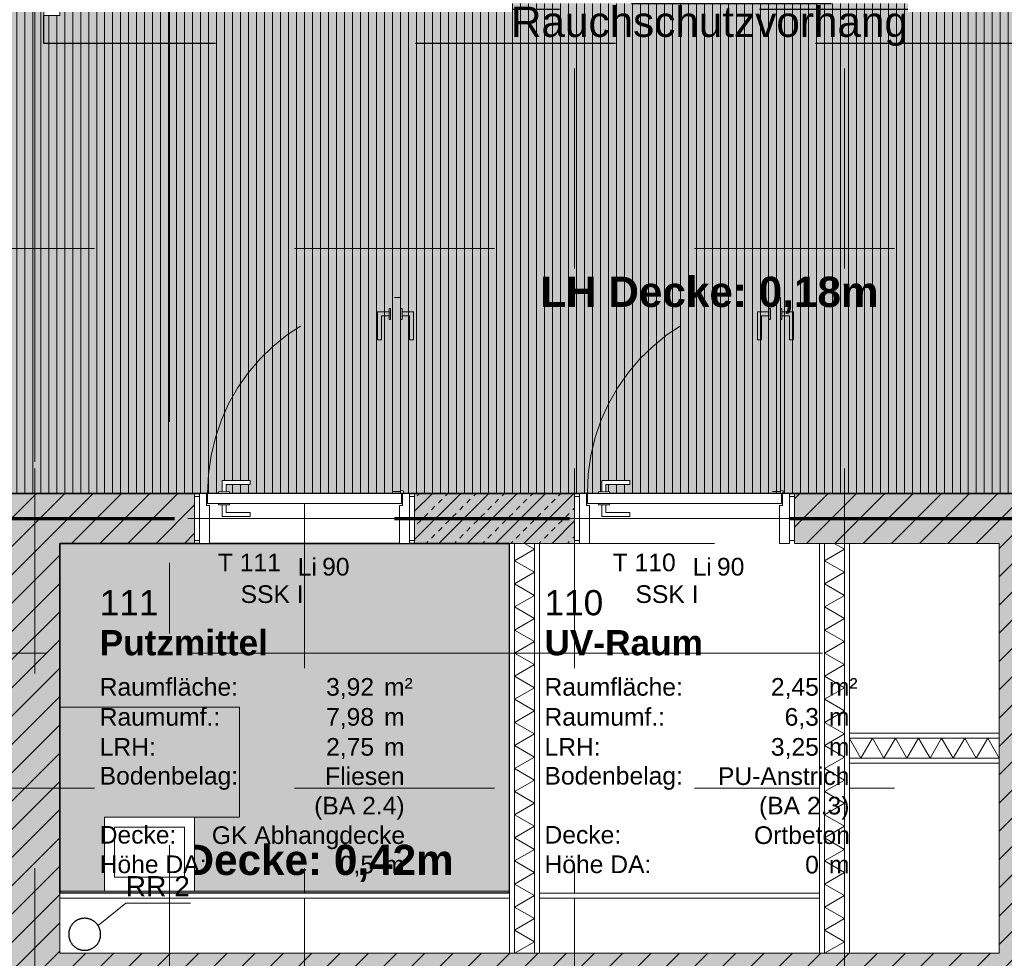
# Model space of a CAD drawing. Header units: metres. Extents: x -167 to 152, y -127 to 99.
# Tile 55 of 225: x -23.02 to -18.1, y -18.4 to -13.71. Entities that reach past the tile are written whole.
import ezdxf
from ezdxf.enums import TextEntityAlignment as Align

# ---------------------------------------------------------------- set-up
doc = ezdxf.new("R2010")
doc.units = ezdxf.units.M
for name, pattern in [('Achsen 01', [5.291531, 3.175, -1.058062, 0.352704, -0.705764]), ('gestrichelt - 01', [2, 1, -1]), ('ISO-07 Punktiert', [0.889, 0.127, -0.762]), ('Raster 01', [2, 1, -1]), ('VW-01 Strichlinie kurz', [2, 1, -1])]:
    doc.linetypes.add(name, pattern=pattern)
for name, color, linetype, lineweight, true_color in [('013_Beton und Stahlbetonarbeiten-000 Sichtbeton-341 tragende In', 5, 'Continuous', 5, 0x0000ff), ('031_Metallbauarbeiten-350 Lamellendecke DS', 7, 'Continuous', 35, 0x666666), ('039_Trockenbauarbeiten-340 Dämmung', 7, 'Continuous', 9, 0xc0c0c0), ('039_Trockenbauarbeiten-350 Deckenspiegel', 7, 'Continuous', 35, 0x008011), ('045_Sanitär Betriebseinrichtung-allg.', 9, 'Continuous', 13, 0x808080), ('045_Sanitärausstattung-allg.', 9, 'Continuous', 9, 0x808080), ('AV1-Achsen', 1, 'Achsen 01', 18, 0xff0000), ('AV1-Raster', 7, 'Raster 01', 9, 0xa6a6a6), ('AV1-Stempel-Türnummern', 7, 'Continuous', 100, 0x02abea)]:
    doc.layers.add(name, color=color, linetype=linetype, lineweight=lineweight, true_color=true_color)
for name, color, linetype, lineweight in [('013_Beton und Stahlbetonarbeiten-000 Unterzüge', 7, 'ISO-07 Punktiert', 13), ('013_Beton und Stahlbetonarbeiten-340 Innenwände', 7, 'Continuous', 18), ('024_Fliesen_Plattenarbeiten-340 Fliesen', 7, 'Continuous', 9), ('027_Tischlerarbeiten-340 Innentüren', 7, 'Continuous', 9), ('031_Metallbauarbeiten-340 Innentüren _ Elemente', 7, 'Continuous', 9), ('031_Metallbauarbeiten-380 Brandschutzvorhang', 7, 'Continuous', 9), ('039_Trockenbauarbeiten-340 Gipskarton', 7, 'Continuous', 9), ('_1.35m (3D)', 7, 'Continuous', 9), ('_GRU (2D)', 7, 'Continuous', 9), ('_OG 1 (2D)', 7, 'Continuous', 9), ('_OG 1 - DS (2D)', 7, 'Continuous', 9), ('AV1-Brandschutzkonzept-Brandschutzkonzept', 7, 'Continuous', 5), ('AV1-Schnitt Achsen', 7, 'Achsen 01', 18), ('AV1-Stempel-Raumstempel', 7, 'Continuous', 9), ('Keine', 7, 'Continuous', 9)]:
    doc.layers.add(name, color=color, linetype=linetype, lineweight=lineweight)
doc.styles.add('Arial', font='arial.ttf')
doc.styles.add('Arial (bold)', font='arialbd.ttf')
pattern_1 = [(45, (0, 0), (0.07071068, -0.07071068), [0.025, -0.025])]
pattern_2 = [(-135, (0.03106, -0.03313), (0.07071068, -0.07071068), [])]

# ---------------------------------------------------------------- blocks, each defined once
blk = doc.blocks.new('Group-2')
at = {"layer": 'AV1-Raster'}
for p, q in [((-22.95, -22.95), (-22.95, 1.35)), ((-21.6, -22.95), (-21.6, 1.35)), ((-20.25, -22.95), (-20.25, 1.35)), ((-18.9, -22.95), (-18.9, 1.35)), ((1.35, -14.85), (-40.5, -14.85)), ((1.35, -16.2), (-40.5, -16.2)), ((1.35, -17.55), (-40.5, -17.55))]:
    blk.add_line(p, q, dxfattribs=at)
blk = doc.blocks.new('1.35m (3D)')
at = {"layer": 'AV1-Raster', "color": 7}
blk.add_blockref('Group-2', (0, 0), dxfattribs=at)
blk = doc.blocks.new('OG 1 - DS (2D)')
at = {"layer": '031_Metallbauarbeiten-350 Lamellendecke DS', "linetype": 'Continuous', "lineweight": 0, "transparency": 33554508}
h = blk.add_hatch(color=254, dxfattribs=at)
h.paths.add_polyline_path([(-13.625, -7.975), (-13.625, -5.525), (-25.525, -5.525), (-25.525, -16.075), (-13.625, -16.075)])
h.paths.add_polyline_path([(-16.075, -13.625), (-23.075, -13.625), (-23.075, -7.975), (-16.075, -7.975)])
at = {"layer": '031_Metallbauarbeiten-350 Lamellendecke DS', "linetype": 'Continuous', "lineweight": 9, "transparency": 33554508}
h = blk.add_hatch(dxfattribs=at)
h.set_pattern_fill('Lamellendecke', color=252, style=0, pattern_type=2)
h.set_pattern_definition([(90, (0, 0), (0.04, 0), [])])
h.paths.add_polyline_path([(-13.625, -7.975), (-13.625, -5.525), (-25.525, -5.525), (-25.525, -16.075), (-13.625, -16.075)])
h.paths.add_polyline_path([(-16.075, -13.625), (-23.075, -13.625), (-23.075, -7.975), (-16.075, -7.975)])
at = {"layer": '039_Trockenbauarbeiten-350 Deckenspiegel', "linetype": 'Continuous', "lineweight": 0, "transparency": 33554483}
blk.add_hatch(color=106, dxfattribs=at).paths.add_polyline_path([(-22.825, -16.325), (-20.575, -16.325), (-20.575, -18.075), (-22.825, -18.075)])
at = {"layer": '031_Metallbauarbeiten-350 Lamellendecke DS', "flags": 128}
blk.add_lwpolyline([(-13.625, -7.975), (-13.625, -5.525), (-25.525, -5.525), (-25.525, -16.075), (-13.625, -16.075)], close=True, dxfattribs=at)
at = {"layer": '039_Trockenbauarbeiten-350 Deckenspiegel', "flags": 128}
blk.add_lwpolyline([(-22.825, -16.325), (-20.575, -16.325), (-20.575, -18.075), (-22.825, -18.075)], close=True, dxfattribs=at)
at = {"layer": '031_Metallbauarbeiten-350 Lamellendecke DS', "insert": (-19.575, -15.0844), "char_height": 0.151309, "attachment_point": 5, "line_spacing_factor": 0.969122, "style": 'Arial (bold)'}
blk.add_mtext('LH Decke: 0,18m', dxfattribs=at)
at = {"layer": '039_Trockenbauarbeiten-350 Deckenspiegel', "insert": (-21.7, -17.925), "char_height": 0.151309, "attachment_point": 5, "line_spacing_factor": 0.969122, "style": 'Arial (bold)'}
blk.add_mtext('LH Decke: 0,42m', dxfattribs=at)
blk = doc.blocks.new('Group-51')
at = {"color": 255}
for points in [[(-22.905, -13.625), (-22.825, -13.625), (-22.825, -13.685), (-22.905, -13.685)], [(-16.325, -13.625), (-16.245, -13.625), (-16.245, -13.685), (-16.325, -13.685)]]:
    blk.add_wipeout(points, dxfattribs=at).dxf.layer = '031_Metallbauarbeiten-380 Brandschutzvorhang'
at = {"layer": '031_Metallbauarbeiten-380 Brandschutzvorhang', "color": 1, "linetype": 'gestrichelt - 01', "lineweight": 25}
blk.add_line((-16.325, -13.655), (-22.825, -13.655), dxfattribs=at)
at = {"layer": '031_Metallbauarbeiten-380 Brandschutzvorhang', "flags": 128}
for points in [[(-22.905, -13.625), (-22.825, -13.625), (-22.825, -13.685), (-22.905, -13.685)], [(-16.325, -13.625), (-16.245, -13.625), (-16.245, -13.685), (-16.325, -13.685)]]:
    blk.add_lwpolyline(points, close=True, dxfattribs=at)
at = {"layer": '031_Metallbauarbeiten-380 Brandschutzvorhang', "color": 1, "linetype": 'gestrichelt - 01', "lineweight": 25, "flags": 128}
blk.add_lwpolyline([(-16.245, -13.625), (-16.245, -13.825), (-22.905, -13.825), (-22.905, -13.625)], close=True, dxfattribs=at)
blk = doc.blocks.new('Group-86')
at = {"layer": '045_Sanitärausstattung-allg.', "linetype": 'Raster 01', "flags": 128}
blk.add_lwpolyline([(-21.925, -17.145), (-21.925, -17.695), (-22.825, -17.695), (-22.825, -17.145)], close=True, dxfattribs=at)
at = {"color": 255, "transparency": 33554559}
blk.add_wipeout([(-22.15, -17.695), (-22.15, -18.065), (-22.6, -18.065), (-22.6, -17.695)], dxfattribs=at).dxf.layer = '045_Sanitärausstattung-allg.'
at = {"layer": '045_Sanitärausstattung-allg.', "flags": 128}
for points in [[(-22.15, -17.695), (-22.15, -18.065), (-22.6, -18.065), (-22.6, -17.695)], [(-22.2, -17.745), (-22.2, -17.995), (-22.55, -17.995), (-22.55, -17.745)]]:
    blk.add_lwpolyline(points, close=True, dxfattribs=at)
blk = doc.blocks.new('COE - Innentür 1.10 _ 0.25')
at = {"layer": '027_Tischlerarbeiten-340 Innentüren', "color": 253, "linetype": 'gestrichelt - 01', "lineweight": 9, "transparency": 33554687, "flags": 128}
for points in [[(1.0325, 1.0375), (1.0125, 1.0375), (1.0125, 1.075), (0.8925, 1.075), (0.8925, 1.095), (1.0325, 1.095)], [(0.995, 1.03), (0.995, 1.0375), (1.05, 1.0375), (1.05, 1.03)], [(0.135, 1.03), (1.105, 1.03), (1.105, 0.98), (0.135, 0.98)], [(1.0325, 0.9725), (1.0125, 0.9725), (1.0125, 0.935), (0.8925, 0.935), (0.8925, 0.915), (1.0325, 0.915)], [(0.995, 0.9725), (0.995, 0.98), (1.05, 0.98), (1.05, 0.9725)]]:
    blk.add_lwpolyline(points, close=True, dxfattribs=at)
at = {"layer": '027_Tischlerarbeiten-340 Innentüren', "color": 253, "linetype": 'gestrichelt - 01', "lineweight": 9, "transparency": 33554687}
blk.add_arc((0.1325, 1.0375), 0.9725, 269.5581, 356.6163, dxfattribs=at)
at = {"color": 255}
for points in [[(-0.11, 1.1), (0.11, 1.1), (0.11, 1.075), (-0.11, 1.075)], [(-0.11, 0.025), (0.11, 0.025), (0.11, 0), (-0.11, 0)]]:
    blk.add_wipeout(points, dxfattribs=at).dxf.layer = '027_Tischlerarbeiten-340 Innentüren'
at = {"layer": '027_Tischlerarbeiten-340 Innentüren', "flags": 128}
for points in [[(-0.11, 1.1), (0.11, 1.1), (0.11, 1.075), (-0.11, 1.075)], [(-0.11, 0.025), (0.11, 0.025), (0.11, 0), (-0.11, 0)]]:
    blk.add_lwpolyline(points, close=True, dxfattribs=at)
at = {"color": 255}
blk.add_wipeout([(0.125, 0.06), (0.065, 0.06), (0.065, 0.075), (-0.125, 0.075), (-0.125, 0.025), (0.125, 0.025)], dxfattribs=at).dxf.layer = '027_Tischlerarbeiten-340 Innentüren'
at = {"layer": '027_Tischlerarbeiten-340 Innentüren', "flags": 128}
blk.add_lwpolyline([(0.125, 0.06), (0.065, 0.06), (0.065, 0.075), (-0.125, 0.075), (-0.125, 0.025), (0.125, 0.025)], close=True, dxfattribs=at)
at = {"color": 255}
blk.add_wipeout([(0.125, 1.035), (0.125, 0.065), (0.075, 0.065), (0.075, 1.035)], dxfattribs=at).dxf.layer = '027_Tischlerarbeiten-340 Innentüren'
at = {"layer": '027_Tischlerarbeiten-340 Innentüren', "flags": 128}
blk.add_lwpolyline([(0.125, 1.035), (0.125, 0.065), (0.075, 0.065), (0.075, 1.035)], close=True, dxfattribs=at)
at = {"color": 255}
for points in [[(0.125, 1.04), (0.065, 1.04), (0.065, 1.025), (-0.125, 1.025), (-0.125, 1.075), (0.125, 1.075)], [(0.0675, 0.1375), (0.0675, 0.1575), (0.03, 0.1575), (0.03, 0.2775), (0.01, 0.2775), (0.01, 0.1375)], [(0.1325, 0.1375), (0.1325, 0.1575), (0.17, 0.1575), (0.17, 0.2775), (0.19, 0.2775), (0.19, 0.1375)]]:
    blk.add_wipeout(points, dxfattribs=at).dxf.layer = '027_Tischlerarbeiten-340 Innentüren'
at = {"layer": '027_Tischlerarbeiten-340 Innentüren', "flags": 128}
for points in [[(0.125, 1.04), (0.065, 1.04), (0.065, 1.025), (-0.125, 1.025), (-0.125, 1.075), (0.125, 1.075)], [(0.0675, 0.1375), (0.0675, 0.1575), (0.03, 0.1575), (0.03, 0.2775), (0.01, 0.2775), (0.01, 0.1375)], [(0.1325, 0.1375), (0.1325, 0.1575), (0.17, 0.1575), (0.17, 0.2775), (0.19, 0.2775), (0.19, 0.1375)]]:
    blk.add_lwpolyline(points, close=True, dxfattribs=at)
at = {"color": 255}
for points in [[(0.14, 1.0375), (0.1378, 1.0322), (0.1325, 1.03), (0.1272, 1.0322), (0.125, 1.0375), (0.1272, 1.0428), (0.1325, 1.045), (0.1378, 1.0428)], [(0.0675, 0.175), (0.075, 0.175), (0.075, 0.12), (0.0675, 0.12)], [(0.125, 0.175), (0.1325, 0.175), (0.1325, 0.12), (0.125, 0.12)]]:
    blk.add_wipeout(points, dxfattribs=at).dxf.layer = '027_Tischlerarbeiten-340 Innentüren'
at = {"layer": '027_Tischlerarbeiten-340 Innentüren', "flags": 128}
for points in [[(0.0675, 0.175), (0.075, 0.175), (0.075, 0.12), (0.0675, 0.12)], [(0.125, 0.175), (0.1325, 0.175), (0.1325, 0.12), (0.125, 0.12)]]:
    blk.add_lwpolyline(points, close=True, dxfattribs=at)
at = {"layer": '027_Tischlerarbeiten-340 Innentüren'}
blk.add_circle((0.1325, 1.0375), 0.0075, dxfattribs=at)
blk = doc.blocks.new('Group-253')
at = {"color": 255, "linetype": 'Continuous', "lineweight": 5}
blk.add_wipeout([(-18.375, 18.9), (-16.325, 18.9), (-16.325, 19), (-18.375, 19)], dxfattribs=at).dxf.layer = '039_Trockenbauarbeiten-340 Dämmung'
blk = doc.blocks.new('Group-254')
at = {"layer": '039_Trockenbauarbeiten-340 Dämmung', "transparency": 33554687, "flags": 128}
blk.add_lwpolyline([(-18.375, 19), (-18.3173, 18.9), (-18.2595, 19), (-18.2018, 18.9), (-18.1441, 19), (-18.0863, 18.9), (-18.0286, 19), (-17.9709, 18.9), (-17.9131, 19), (-17.8554, 18.9), (-17.7976, 19), (-17.7399, 18.9), (-17.6822, 19), (-17.6244, 18.9), (-17.5667, 19), (-17.509, 18.9), (-17.4512, 19), (-17.3935, 18.9), (-17.3358, 19), (-17.278, 18.9), (-17.2203, 19), (-17.1626, 18.9), (-17.1048, 19), (-17.0471, 18.9), (-16.9894, 19), (-16.9316, 18.9), (-16.8739, 19), (-16.8162, 18.9), (-16.7584, 19), (-16.7007, 18.9), (-16.6429, 19), (-16.5852, 18.9), (-16.5275, 19), (-16.4697, 18.9), (-16.412, 19), (-16.3543, 18.9), (-16.325, 18.9507)], dxfattribs=at)
blk = doc.blocks.new('Group-255')
at = {"layer": '039_Trockenbauarbeiten-340 Dämmung'}
blk.add_blockref('Group-253', (0, 0), dxfattribs=at)
at = {"layer": '039_Trockenbauarbeiten-340 Dämmung', "transparency": 33554687}
blk.add_blockref('Group-254', (0, 0), dxfattribs=at)
blk = doc.blocks.new('Parametric Object-32')
at = {"layer": '039_Trockenbauarbeiten-340 Dämmung', "color": 7, "transparency": 33554687}
blk.add_blockref('Group-255', (0, 0), dxfattribs=at)
at = {"layer": '039_Trockenbauarbeiten-340 Dämmung', "color": 0, "flags": 1}
for tag in ['IFC_UUID', 'instanceID', 'prm0_name', 'prm0_type', 'prm0_value', 'prm1_name', 'prm1_type', 'prm1_value', 'prm2_name', 'prm2_type', 'prm2_value', 'prm3_name', 'prm3_type', 'prm3_value', 'prm4_name', 'prm4_type', 'prm4_value', 'prm5_name', 'prm5_type', 'prm5_value', 'prm6_name', 'prm6_type', 'prm6_value']:
    blk.add_attdef(tag, (-19, -18.375), '', height=0.00018, dxfattribs=at)
blk = doc.blocks.new('Group-256')
at = {"color": 255, "linetype": 'Continuous', "lineweight": 5}
blk.add_wipeout([(-17.3, 18.125), (-17.3, 18.875), (-17.4, 18.875), (-17.4, 18.125)], dxfattribs=at).dxf.layer = '039_Trockenbauarbeiten-340 Dämmung'
blk = doc.blocks.new('Group-257')
at = {"layer": '039_Trockenbauarbeiten-340 Dämmung', "transparency": 33554687, "flags": 128}
blk.add_lwpolyline([(-17.4, 18.125), (-17.3, 18.1827), (-17.4, 18.2405), (-17.3, 18.2982), (-17.4, 18.3559), (-17.3, 18.4137), (-17.4, 18.4714), (-17.3, 18.5291), (-17.4, 18.5869), (-17.3, 18.6446), (-17.4, 18.7024), (-17.3, 18.7601), (-17.4, 18.8178), (-17.301, 18.875)], dxfattribs=at)
blk = doc.blocks.new('Group-258')
at = {"layer": '039_Trockenbauarbeiten-340 Dämmung'}
blk.add_blockref('Group-256', (0, 0), dxfattribs=at)
at = {"layer": '039_Trockenbauarbeiten-340 Dämmung', "transparency": 33554687}
blk.add_blockref('Group-257', (0, 0), dxfattribs=at)
blk = doc.blocks.new('Parametric Object-33')
at = {"layer": '039_Trockenbauarbeiten-340 Dämmung', "color": 7, "transparency": 33554687}
blk.add_blockref('Group-258', (0, 0), dxfattribs=at)
at = {"layer": '039_Trockenbauarbeiten-340 Dämmung', "color": 0, "flags": 1}
for tag in ['IFC_UUID', 'instanceID', 'prm0_name', 'prm0_type', 'prm0_value', 'prm1_name', 'prm1_type', 'prm1_value', 'prm2_name', 'prm2_type', 'prm2_value', 'prm3_name', 'prm3_type', 'prm3_value', 'prm4_name', 'prm4_type', 'prm4_value', 'prm5_name', 'prm5_type', 'prm5_value', 'prm6_name', 'prm6_type', 'prm6_value']:
    blk.add_attdef(tag, (-18.875, -17.4), '', height=0.00018, dxfattribs=at)
blk = doc.blocks.new('Group-259')
at = {"color": 255, "linetype": 'Continuous', "lineweight": 5}
blk.add_wipeout([(-18.375, 20.45), (-16.325, 20.45), (-16.325, 20.55), (-18.375, 20.55)], dxfattribs=at).dxf.layer = '039_Trockenbauarbeiten-340 Dämmung'
blk = doc.blocks.new('Group-260')
at = {"layer": '039_Trockenbauarbeiten-340 Dämmung', "transparency": 33554687, "flags": 128}
blk.add_lwpolyline([(-18.375, 20.55), (-18.3173, 20.45), (-18.2595, 20.55), (-18.2018, 20.45), (-18.1441, 20.55), (-18.0863, 20.45), (-18.0286, 20.55), (-17.9709, 20.45), (-17.9131, 20.55), (-17.8554, 20.45), (-17.7976, 20.55), (-17.7399, 20.45), (-17.6822, 20.55), (-17.6244, 20.45), (-17.5667, 20.55), (-17.509, 20.45), (-17.4512, 20.55), (-17.3935, 20.45), (-17.3358, 20.55), (-17.278, 20.45), (-17.2203, 20.55), (-17.1626, 20.45), (-17.1048, 20.55), (-17.0471, 20.45), (-16.9894, 20.55), (-16.9316, 20.45), (-16.8739, 20.55), (-16.8162, 20.45), (-16.7584, 20.55), (-16.7007, 20.45), (-16.6429, 20.55), (-16.5852, 20.45), (-16.5275, 20.55), (-16.4697, 20.45), (-16.412, 20.55), (-16.3543, 20.45), (-16.325, 20.5007)], dxfattribs=at)
blk = doc.blocks.new('Group-261')
at = {"layer": '039_Trockenbauarbeiten-340 Dämmung'}
blk.add_blockref('Group-259', (0, 0), dxfattribs=at)
at = {"layer": '039_Trockenbauarbeiten-340 Dämmung', "transparency": 33554687}
blk.add_blockref('Group-260', (0, 0), dxfattribs=at)
blk = doc.blocks.new('Parametric Object-34')
at = {"layer": '039_Trockenbauarbeiten-340 Dämmung', "color": 7, "transparency": 33554687}
blk.add_blockref('Group-261', (0, 0), dxfattribs=at)
at = {"layer": '039_Trockenbauarbeiten-340 Dämmung', "color": 0, "flags": 1}
for tag in ['IFC_UUID', 'instanceID', 'prm0_name', 'prm0_type', 'prm0_value', 'prm1_name', 'prm1_type', 'prm1_value', 'prm2_name', 'prm2_type', 'prm2_value', 'prm3_name', 'prm3_type', 'prm3_value', 'prm4_name', 'prm4_type', 'prm4_value', 'prm5_name', 'prm5_type', 'prm5_value', 'prm6_name', 'prm6_type', 'prm6_value']:
    blk.add_attdef(tag, (-20.55, -18.375), '', height=0.00018, dxfattribs=at)
blk = doc.blocks.new('Türnummer 2 - Innentür')
at = {"layer": '031_Metallbauarbeiten-340 Innentüren _ Elemente', "char_height": 0.08826, "attachment_point": 8, "line_spacing_factor": 0.965511, "style": 'Arial'}
for s, insert in [('Li', (0, -0.0671)), ('90', (0.1423, -0.0671))]:
    blk.add_mtext(s, dxfattribs=dict(at, insert=insert))
at = {"layer": '031_Metallbauarbeiten-340 Innentüren _ Elemente', "style": 'Arial'}
blk.add_attdef('Türnummer', text='', height=0.0883, dxfattribs=at).set_placement((-0.2903, -0.071), align=Align.BOTTOM_CENTER)
at = {"layer": '031_Metallbauarbeiten-340 Innentüren _ Elemente', "color": 7, "transparency": 33554687, "style": 'Arial'}
blk.add_attdef('Schallschutzklasse', text='', height=0.0883, dxfattribs=at).set_placement((-0.1763, -0.2296), align=Align.BOTTOM_CENTER)
at = {"layer": 'Keine', "color": 0, "flags": 1}
for tag, p in [('Lichte_Breite', (-0.4481, -0.3885)), ('Panikfunktion', (-0.4481, -0.5473)), ('AT-Nr.', (-0.4481, -0.7062))]:
    blk.add_attdef(tag, p, '', height=0.0883, dxfattribs=at)
blk = doc.blocks.new('Raumstempel - Symbol - 1 (2D)')
at = {"layer": 'AV1-Stempel-Raumstempel', "attachment_point": 1, "line_spacing_factor": 0.967919, "style": 'Arial'}
for s, insert, char_height in [('Raumfläche:', (0.2, -0.6736), 0.088263), ('m²', (1.6225, -0.6736), 0.08826), ('Raumumf.:', (0.2, -0.8236), 0.08826), ('m', (1.6225, -0.8236), 0.0883), ('LRH:', (0.2, -0.9736), 0.08826), ('m', (1.6225, -0.9736), 0.0883), ('Bodenbelag:', (0.2, -1.118), 0.088263), ('Decke:', (0.2, -1.4131), 0.08826), ('Höhe DA:', (0.2, -1.5607), 0.08826), ('m', (1.6225, -1.5625), 0.0883)]:
    blk.add_mtext(s, dxfattribs=dict(at, insert=insert, char_height=char_height))
at = {"layer": 'AV1-Stempel-Raumstempel'}
for tag, style, p in [('Raumnummer', 'Arial', (0.2, -0.2337)), ('Raumname', 'Arial (bold)', (0.2, -0.4337))]:
    blk.add_attdef(tag, text='', height=0.1261, dxfattribs=dict(at, style=style)).set_placement(p, align=Align.TOP_LEFT)
at = {"layer": 'AV1-Stempel-Raumstempel', "style": 'Arial'}
for tag, p in [('Raumfläche', (1.5725, -0.6736)), ('Raumumfang', (1.5725, -0.8236)), ('LRH', (1.5725, -0.9736)), ('Bodenbelag', (1.7253, -1.1199)), ('Bodendetail', (1.7253, -1.2674)), ('Decke', (1.7278, -1.415)), ('Höhe_DA', (1.5725, -1.5625))]:
    blk.add_attdef(tag, text='', height=0.0883, dxfattribs=at).set_placement(p, align=Align.TOP_RIGHT)
blk = doc.blocks.new('Group-631')
at = {"layer": '045_Sanitär Betriebseinrichtung-allg.', "color": 165, "lineweight": 25, "transparency": 33554687}
blk.add_open_spline([(-22.74, -18.2107), (-22.7214, -18.2), (-22.6786, -18.2), (-22.6414, -18.2214), (-22.62, -18.2586), (-22.62, -18.3014), (-22.6414, -18.3386), (-22.6786, -18.36), (-22.7214, -18.36), (-22.7586, -18.3386), (-22.78, -18.3014), (-22.78, -18.2586), (-22.7586, -18.2214), (-22.74, -18.2107)], degree=2, dxfattribs=at)
blk = doc.blocks.new('Group-632')
at = {"layer": '045_Sanitär Betriebseinrichtung-allg.', "color": 165, "lineweight": 13, "transparency": 33554687, "flags": 128}
blk.add_lwpolyline([(-22.6333, -18.2358), (-22.4947, -18.125), (-22.1704, -18.125)], dxfattribs=at)
at = {"layer": '045_Sanitär Betriebseinrichtung-allg.'}
blk.add_blockref('Group-631', (0, 0), dxfattribs=at)
at = {"layer": '045_Sanitär Betriebseinrichtung-allg.', "color": 165, "transparency": 33554687, "insert": (-22.4947, -17.9892), "char_height": 0.10087, "attachment_point": 1, "line_spacing_factor": 0.967016, "style": 'Arial'}
blk.add_mtext('RR 2', dxfattribs=at)
blk = doc.blocks.new('OG 1 (2D)')
at = {"layer": 'AV1-Brandschutzkonzept-Brandschutzkonzept', "color": 40, "linetype": 'gestrichelt - 01', "lineweight": 70, "true_color": 0xffc000, "transparency": 33554687}
blk.add_line((-23.225, -16.2), (-22.25, -16.2), dxfattribs=at)
at = {"layer": 'AV1-Brandschutzkonzept-Brandschutzkonzept', "color": 220, "linetype": 'gestrichelt - 01', "lineweight": 70, "true_color": 0xff00bc, "transparency": 33554687}
blk.add_line((-18.9507, -16.2), (-18, -16.2), dxfattribs=at)
at = {"layer": '031_Metallbauarbeiten-340 Innentüren _ Elemente', "color": 7, "xscale": -1}
for p, rotation in [((-22.15, -16.2), 270.0000000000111), ((-20.25, -16.2), 270)]:
    blk.add_blockref('COE - Innentür 1.10 _ 0.25', p, dxfattribs=dict(at, rotation=rotation))
at = {"layer": '031_Metallbauarbeiten-380 Brandschutzvorhang', "color": 7}
blk.add_blockref('Group-51', (0, 0), dxfattribs=at)
at = {"layer": '045_Sanitärausstattung-allg.', "color": 7}
blk.add_blockref('Group-86', (0, 0), dxfattribs=at)
at = {"layer": 'AV1-Stempel-Türnummern', "color": 7}
for p, values in [((-21.586, -16.42), {'Türnummer': 'T 111', 'Schallschutzklasse': 'SSK I'}), ((-19.611, -16.42), {'Türnummer': 'T 110', 'Schallschutzklasse': 'SSK I'})]:
    blk.add_blockref('Türnummer 2 - Innentür', p, dxfattribs=at).add_auto_attribs(values)
at = {"color": 255}
for points in [[(-20.45, -16.325), (-20.45, -18.375), (-20.55, -18.375), (-20.55, -16.325)], [(-18.9, -18.375), (-18.9, -16.325), (-19, -16.325), (-19, -18.375)], [(-18.125, -17.3), (-18.875, -17.3), (-18.875, -17.4), (-18.125, -17.4)]]:
    blk.add_wipeout(points, dxfattribs=at).dxf.layer = '039_Trockenbauarbeiten-340 Dämmung'
at = {"layer": '024_Fliesen_Plattenarbeiten-340 Fliesen', "linetype": 'Continuous', "lineweight": 0}
blk.add_hatch(color=140, dxfattribs=at).paths.add_polyline_path([(-22.825, -18.065), (-20.575, -18.065), (-20.575, -18.075), (-22.825, -18.075)])
at = {"layer": '013_Beton und Stahlbetonarbeiten-000 Sichtbeton-341 tragende In', "color": 30}
for points in [[(-22.15, -16.125), (-22.15, -16.075), (-22.825, -16.125), (-22.825, -16.075)], [(-20.25, -16.125), (-20.25, -16.075), (-21.05, -16.125), (-21.05, -16.075)], [(-17.875, -16.075), (-19.15, -16.075), (-17.924, -16.125), (-19.15, -16.125)]]:
    blk.add_solid(points, dxfattribs=at)
at = {"layer": '013_Beton und Stahlbetonarbeiten-000 Unterzüge', "linetype": 'VW-01 Strichlinie kurz', "flags": 128}
for points in [[(-22.15, -16.325), (-22.15, -16.075), (-21.05, -16.075), (-21.05, -16.325)], [(-20.25, -16.325), (-20.25, -16.075), (-19.15, -16.075), (-19.15, -16.325)]]:
    blk.add_lwpolyline(points, close=True, dxfattribs=at)
at = {"layer": '024_Fliesen_Plattenarbeiten-340 Fliesen', "flags": 128}
blk.add_lwpolyline([(-22.825, -18.065), (-20.575, -18.065), (-20.575, -18.075), (-22.825, -18.075)], close=True, dxfattribs=at)
at = {"layer": '039_Trockenbauarbeiten-340 Dämmung', "flags": 128}
for points in [[(-20.45, -16.325), (-20.45, -18.375), (-20.55, -18.375), (-20.55, -16.325)], [(-18.9, -18.375), (-18.9, -16.325), (-19, -16.325), (-19, -18.375)], [(-18.125, -17.3), (-18.875, -17.3), (-18.875, -17.4), (-18.125, -17.4)]]:
    blk.add_lwpolyline(points, close=True, dxfattribs=at)
at = {"layer": 'AV1-Brandschutzkonzept-Brandschutzkonzept', "color": 40, "linetype": 'gestrichelt - 01', "lineweight": 70, "true_color": 0xffc000, "transparency": 33554687}
for p, q in [((-21.15, -16.2), (-20.275, -16.2)), ((-19.175, -16.2), (-18.9507, -16.2))]:
    blk.add_line(p, q, dxfattribs=at)
at = {"layer": 'AV1-Stempel-Raumstempel'}
blk.add_blockref('Raumstempel - Symbol - 1 (2D)', (-22.825, -16.325), dxfattribs=at).add_auto_attribs({'Raumname': 'Putzmittel', 'Raumnummer': '111', 'Bodendetail': '(BA 2.4)', 'Raumfläche': '3,92', 'LRH': '2,75', 'Raumumfang': '7,98', 'Höhe_DA': '0,5', 'Decke': 'GK Abhangdecke', 'Bodenbelag': 'Fliesen'})
at = {"layer": '031_Metallbauarbeiten-380 Brandschutzvorhang', "color": 1, "insert": (-19.575, -13.8381), "char_height": 0.151309, "attachment_point": 8, "line_spacing_factor": 0.969122, "style": 'Arial'}
blk.add_mtext('Rauchschutzvorhang', dxfattribs=at)
at = {"layer": '039_Trockenbauarbeiten-340 Dämmung', "rotation": 90}
for name in ['Parametric Object-34', 'Parametric Object-32', 'Parametric Object-33']:
    blk.add_blockref(name, (0, 0), dxfattribs=at)
at = {"layer": '013_Beton und Stahlbetonarbeiten-340 Innenwände', "linetype": 'Continuous', "lineweight": 0, "true_color": 0xc0c0c0}
blk.add_hatch(color=9, dxfattribs=at).paths.add_polyline_path([(-21.05, -16.075), (-21.05, -16.325), (-20.25, -16.325), (-20.25, -16.075)])
at = {"layer": '013_Beton und Stahlbetonarbeiten-340 Innenwände', "linetype": 'Continuous', "lineweight": 13}
h = blk.add_hatch(dxfattribs=at)
h.set_pattern_fill('Stahlbeton', color=251, style=0, pattern_type=2)
h.set_pattern_definition(pattern_1)
h.paths.add_polyline_path([(-21.05, -16.075), (-21.05, -16.325), (-20.25, -16.325), (-20.25, -16.075)])
h = blk.add_hatch(dxfattribs=at)
h.set_pattern_fill('Stahlbeton-1', color=251, style=0, pattern_type=2)
h.set_pattern_definition(pattern_2)
h.paths.add_polyline_path([(-21.05, -16.075), (-21.05, -16.325), (-20.25, -16.325), (-20.25, -16.075)])
at = {"layer": '013_Beton und Stahlbetonarbeiten-340 Innenwände', "flags": 128}
blk.add_lwpolyline([(-21.05, -16.075), (-21.05, -16.325), (-20.25, -16.325), (-20.25, -16.075)], close=True, dxfattribs=at)
at = {"color": 255}
blk.add_wipeout([(-18.875, -18.375), (-18.875, -16.325), (-18.9, -16.325), (-18.9, -18.375)], dxfattribs=at).dxf.layer = '039_Trockenbauarbeiten-340 Gipskarton'
at = {"layer": '039_Trockenbauarbeiten-340 Gipskarton', "flags": 128}
blk.add_lwpolyline([(-18.875, -18.375), (-18.875, -16.325), (-18.9, -16.325), (-18.9, -18.375)], close=True, dxfattribs=at)
at = {"color": 255}
for points in [[(-18.875, -17.275), (-18.875, -17.3), (-18.125, -17.3), (-18.125, -17.275)], [(-18.875, -17.4), (-18.875, -17.425), (-18.125, -17.425), (-18.125, -17.4)]]:
    blk.add_wipeout(points, dxfattribs=at).dxf.layer = '039_Trockenbauarbeiten-340 Gipskarton'
at = {"layer": '013_Beton und Stahlbetonarbeiten-340 Innenwände', "linetype": 'Continuous', "lineweight": 0, "true_color": 0xc0c0c0}
blk.add_hatch(color=9, dxfattribs=at).paths.add_polyline_path([(-22.15, -16.075), (-22.15, -16.325), (-22.825, -16.325), (-22.825, -18.375), (-18.125, -18.375), (-18.125, -16.325), (-19.15, -16.325), (-19.15, -16.075), (-17.875, -16.075), (-17.875, -18.625), (-22.825, -18.625), (-22.825, -21.475), (-23.075, -21.475), (-23.075, -16.075)])
at = {"layer": '013_Beton und Stahlbetonarbeiten-340 Innenwände', "linetype": 'Continuous', "lineweight": 13}
h = blk.add_hatch(dxfattribs=at)
h.set_pattern_fill('Stahlbeton', color=251, style=0, pattern_type=2)
h.set_pattern_definition(pattern_1)
h.paths.add_polyline_path([(-22.15, -16.075), (-22.15, -16.325), (-22.825, -16.325), (-22.825, -18.375), (-18.125, -18.375), (-18.125, -16.325), (-19.15, -16.325), (-19.15, -16.075), (-17.875, -16.075), (-17.875, -18.625), (-22.825, -18.625), (-22.825, -21.475), (-23.075, -21.475), (-23.075, -16.075)])
h = blk.add_hatch(dxfattribs=at)
h.set_pattern_fill('Stahlbeton-1', color=251, style=0, pattern_type=2)
h.set_pattern_definition(pattern_2)
h.paths.add_polyline_path([(-22.15, -16.075), (-22.15, -16.325), (-22.825, -16.325), (-22.825, -18.375), (-18.125, -18.375), (-18.125, -16.325), (-19.15, -16.325), (-19.15, -16.075), (-17.875, -16.075), (-17.875, -18.625), (-22.825, -18.625), (-22.825, -21.475), (-23.075, -21.475), (-23.075, -16.075)])
at = {"layer": '013_Beton und Stahlbetonarbeiten-340 Innenwände', "flags": 128}
blk.add_lwpolyline([(-22.15, -16.075), (-22.15, -16.325), (-22.825, -16.325), (-22.825, -18.375), (-18.125, -18.375), (-18.125, -16.325), (-19.15, -16.325), (-19.15, -16.075), (-17.875, -16.075), (-17.875, -18.625), (-22.825, -18.625), (-22.825, -21.475), (-23.075, -21.475), (-23.075, -16.075)], close=True, dxfattribs=at)
at = {"layer": '039_Trockenbauarbeiten-340 Gipskarton', "flags": 128}
for points in [[(-18.875, -17.275), (-18.875, -17.3), (-18.125, -17.3), (-18.125, -17.275)], [(-18.875, -17.4), (-18.875, -17.425), (-18.125, -17.425), (-18.125, -17.4)]]:
    blk.add_lwpolyline(points, close=True, dxfattribs=at)
at = {"color": 255}
for points in [[(-20.575, -16.325), (-20.575, -18.375), (-20.55, -18.375), (-20.55, -16.325)], [(-20.425, -18.375), (-20.425, -16.325), (-20.45, -16.325), (-20.45, -18.375)], [(-19.025, -16.325), (-19.025, -18.375), (-19, -18.375), (-19, -16.325)]]:
    blk.add_wipeout(points, dxfattribs=at).dxf.layer = '039_Trockenbauarbeiten-340 Gipskarton'
at = {"layer": '039_Trockenbauarbeiten-340 Gipskarton', "flags": 128}
for points in [[(-20.575, -16.325), (-20.575, -18.375), (-20.55, -18.375), (-20.55, -16.325)], [(-20.425, -18.375), (-20.425, -16.325), (-20.45, -16.325), (-20.45, -18.375)], [(-19.025, -16.325), (-19.025, -18.375), (-19, -18.375), (-19, -16.325)]]:
    blk.add_lwpolyline(points, close=True, dxfattribs=at)
at = {"layer": 'AV1-Stempel-Raumstempel'}
blk.add_blockref('Raumstempel - Symbol - 1 (2D)', (-20.6, -16.325), dxfattribs=at).add_auto_attribs({'Raumname': 'UV-Raum', 'Raumnummer': '110', 'Bodendetail': '(BA 2.3)', 'Raumfläche': '2,45', 'LRH': '3,25', 'Raumumfang': '6,3', 'Höhe_DA': '0', 'Decke': 'Ortbeton', 'Bodenbelag': 'PU-Anstrich'})
at = {"color": 255}
for points in [[(-20.575, -18.1), (-20.575, -18.075), (-22.825, -18.075), (-22.825, -18.1)], [(-19.025, -18.1), (-19.025, -18.075), (-20.425, -18.075), (-20.425, -18.1)]]:
    blk.add_wipeout(points, dxfattribs=at).dxf.layer = '039_Trockenbauarbeiten-340 Gipskarton'
at = {"layer": '013_Beton und Stahlbetonarbeiten-000 Sichtbeton-341 tragende In', "linetype": 'Continuous', "lineweight": 0}
blk.add_hatch(color=30, dxfattribs=at).paths.add_polyline_path([(-22.825, -16.075), (-22.825, -16.125), (-23.025, -16.125), (-23.025, -21.475), (-23.075, -21.475), (-23.075, -16.075)])
at = {"layer": '039_Trockenbauarbeiten-340 Gipskarton', "flags": 128}
for points in [[(-20.575, -18.1), (-20.575, -18.075), (-22.825, -18.075), (-22.825, -18.1)], [(-19.025, -18.1), (-19.025, -18.075), (-20.425, -18.075), (-20.425, -18.1)]]:
    blk.add_lwpolyline(points, close=True, dxfattribs=at)
at = {"layer": '045_Sanitär Betriebseinrichtung-allg.'}
blk.add_blockref('Group-632', (0, 0), dxfattribs=at)
blk = doc.blocks.new('Group-748')
at = {"layer": 'AV1-Achsen'}
blk.add_line((-22.95, -26.5), (-22.95, 4.9), dxfattribs=at)
blk = doc.blocks.new('Group-753')
at = {"layer": 'AV1-Achsen'}
blk.add_line((-43.35, -16.2), (4.2, -16.2), dxfattribs=at)
blk = doc.blocks.new('Group-758')
at = {"layer": 'AV1-Schnitt Achsen'}
blk.add_line((-43.35, -16.875), (4.2, -16.875), dxfattribs=at)
blk = doc.blocks.new('Group-763')
at = {"layer": 'AV1-Schnitt Achsen'}
blk.add_line((-22.275, -26.3), (-22.275, 4.7), dxfattribs=at)
blk = doc.blocks.new('GRU (2D)')
at = {"layer": 'AV1-Achsen', "color": 7}
for name in ['Group-748', 'Group-753']:
    blk.add_blockref(name, (0, 0), dxfattribs=at)
at = {"layer": 'AV1-Schnitt Achsen', "color": 7}
for name in ['Group-763', 'Group-758']:
    blk.add_blockref(name, (0, 0), dxfattribs=at)

msp = doc.modelspace()

# ---------------------------------------------------------------- block references
at = {"layer": '_1.35m (3D)'}
msp.add_blockref('1.35m (3D)', (0, 0), dxfattribs=at)

# ---------------------------------------------------------------- next in the draw order: block references
at = {"layer": '_OG 1 - DS (2D)'}
msp.add_blockref('OG 1 - DS (2D)', (0, 0), dxfattribs=at)

# ---------------------------------------------------------------- next in the draw order: block references
at = {"layer": '_OG 1 (2D)'}
msp.add_blockref('OG 1 (2D)', (0, 0), dxfattribs=at)

# ---------------------------------------------------------------- next in the draw order: block references
at = {"layer": '_GRU (2D)'}
msp.add_blockref('GRU (2D)', (0, 0), dxfattribs=at)

doc.saveas('drawing.dxf')
